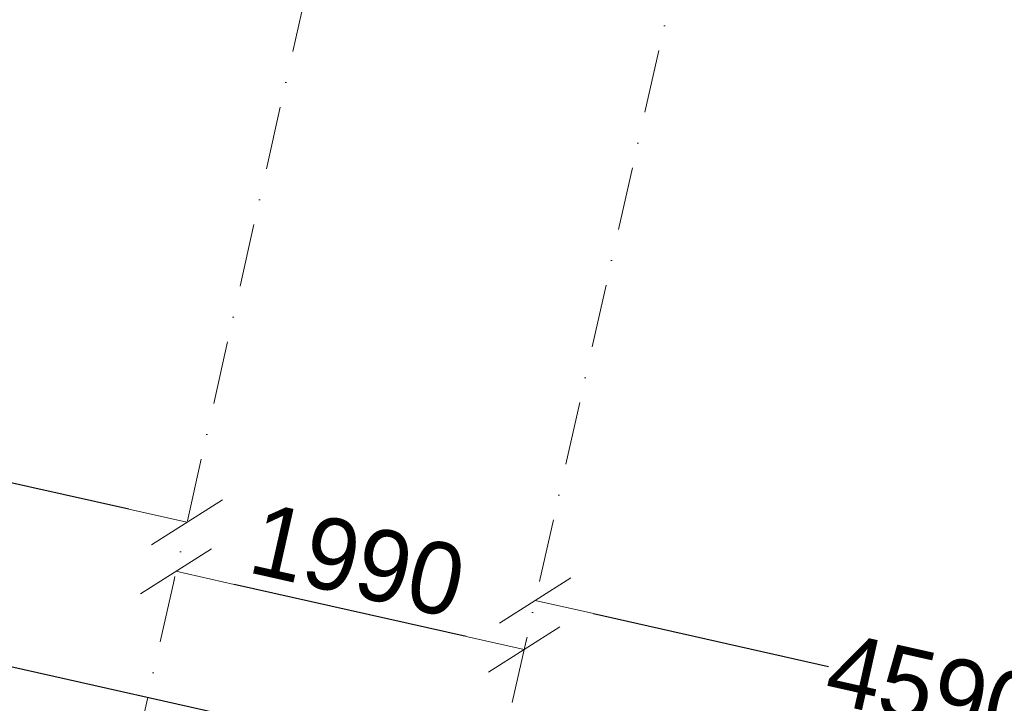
# Model space of a CAD drawing. Header units: millimetres. Extents: x -6990773 to -6682839, y 6117771 to 6220266.
# Tile 109 of 154: x -6931516 to -6926027, y 6123938 to 6127749. Entities that reach past the tile are written whole.
import ezdxf
from ezdxf.enums import TextEntityAlignment as Align

# ---------------------------------------------------------------- set-up
doc = ezdxf.new("R2010")
doc.units = ezdxf.units.MM
doc.header["$MEASUREMENT"] = 0
doc.linetypes.add('Штрихпунктирная', pattern=[670.277762, 352.777767, -176.388884, 0, -141.111112])
doc.layers.add('АР-Чертеж-Оси_Осевые размеры.АР', color=7, linetype='Continuous')
doc.layers.add('АР-Чертеж-Оси_Осевые размеры.АР_Ном._пера__120', color=7, linetype='Continuous', lineweight=0)
doc.styles.add('РЎР“Р•РќР•Р\xa0Р\x98Р\xa0_РЎРўР\x98Р›Р¬_4', font='GOTHIC.TTF')
doc.dimstyles.new('СГЕНЕРИР_СТИЛЬ__1', dxfattribs={"dimtxt": 400, "dimasz": 332.5, "dimexe": 0.18, "dimexo": 0.0625, "dimgap": 0, "dimtad": 1, "dimdec": 0, "dimzin": 0, "dimdsep": 46, "dimtxsty": 'РЎР“Р•РќР•Р\xa0Р\x98Р\xa0_РЎРўР\x98Р›Р¬_4', "dimblk": 'ARROWHEAD_6', "dimblk1": 'ARROWHEAD_6', "dimblk2": 'ARROWHEAD_6', "dimcen": 0.09, "dimse1": 1, "dimse2": 1, "dimclrd": 7, "dimclre": 7, "dimclrt": 7, "dimazin": 0, "dimtfac": 1, "dimtdec": 4, "dimtmove": 2, "dimatfit": 3, "dimfxl": 1, "dimtolj": 1, "dimtzin": 0, "dimarcsym": 0})
doc.dimstyles.new('СГЕНЕРИР_СТИЛЬ__2', dxfattribs={"dimtxt": 400, "dimasz": 332.5, "dimexe": 0.18, "dimexo": 0.0625, "dimgap": 0, "dimtad": 1, "dimdec": 0, "dimzin": 0, "dimdsep": 46, "dimtxsty": 'РЎР“Р•РќР•Р\xa0Р\x98Р\xa0_РЎРўР\x98Р›Р¬_4', "dimblk": 'ARROWHEAD_6', "dimblk1": 'ARROWHEAD_6', "dimblk2": 'ARROWHEAD_6', "dimcen": 0.09, "dimse1": 1, "dimse2": 1, "dimclrd": 7, "dimclre": 7, "dimclrt": 7, "dimazin": 0, "dimtfac": 1, "dimtdec": 4, "dimtmove": 0, "dimatfit": 3, "dimfxl": 1, "dimtolj": 1, "dimtzin": 0, "dimarcsym": 0})

# ---------------------------------------------------------------- blocks, each defined once
blk = doc.blocks.new('Стандартный Маркер Сетки[21]_6', base_point=(-7153141.2, 6145897.9))
at = {"layer": 'АР-Чертеж-Оси_Осевые размеры.АР_Ном._пера__120', "color": 7, "linetype": 'Штрихпунктирная', "lineweight": 0}
for p, q in [((-7153360.3, 6144922.2), (-7157919, 6124625)), ((-7157919, 6124625), (-7158138.1, 6123649.3))]:
    blk.add_line(p, q, dxfattribs=at)
blk.add_point((-7157919, 6124625), dxfattribs=at)
blk.add_point((-7157919, 6124625), dxfattribs=at)
at = {"layer": 'АР-Чертеж-Оси_Осевые размеры.АР_Ном._пера__120', "color": 7, "lineweight": 0, "style": 'РЎР“Р•РќР•Р\xa0Р\x98Р\xa0_РЎРўР\x98Р›Р¬_4'}
blk.add_attdef('AC_MarkerText_1', text='', height=350, rotation=347.3417, dxfattribs=at).set_placement((-7158177.7, 6123342.5), align=Align.TOP_CENTER)
blk = doc.blocks.new('Стандартный Маркер Сетки[22]_6', base_point=(-7151177.7, 6145559.4))
at = {"layer": 'АР-Чертеж-Оси_Осевые размеры.АР_Ном._пера__120', "color": 7, "linetype": 'Штрихпунктирная', "lineweight": 0}
for p, q in [((-7151396.8, 6144583.7), (-7155955.6, 6124285.8)), ((-7155955.6, 6124285.8), (-7156174.7, 6123310.1))]:
    blk.add_line(p, q, dxfattribs=at)
blk.add_point((-7155955.6, 6124285.8), dxfattribs=at)
blk.add_point((-7155955.6, 6124285.8), dxfattribs=at)
at = {"layer": 'АР-Чертеж-Оси_Осевые размеры.АР_Ном._пера__120', "color": 7, "lineweight": 0, "style": 'РЎР“Р•РќР•Р\xa0Р\x98Р\xa0_РЎРўР\x98Р›Р¬_4'}
blk.add_attdef('AC_MarkerText_1', text='', height=350, rotation=347.3417, dxfattribs=at).set_placement((-7156214.4, 6123003.3), align=Align.TOP_CENTER)
blk = doc.blocks.new('Стандартный Маркер Сетки[34]_6', base_point=(-7153141.2, 6145897.9))
at = {"layer": 'АР-Чертеж-Оси_Осевые размеры.АР_Ном._пера__120', "color": 7, "linetype": 'Штрихпунктирная', "lineweight": 0}
for p, q in [((-7153360.3, 6144922.2), (-7157919, 6124625)), ((-7157919, 6124625), (-7158138.1, 6123649.3))]:
    blk.add_line(p, q, dxfattribs=at)
blk.add_point((-7157919, 6124625), dxfattribs=at)
blk.add_point((-7157919, 6124625), dxfattribs=at)
at = {"layer": 'АР-Чертеж-Оси_Осевые размеры.АР_Ном._пера__120', "color": 7, "lineweight": 0, "style": 'РЎР“Р•РќР•Р\xa0Р\x98Р\xa0_РЎРўР\x98Р›Р¬_4'}
blk.add_attdef('AC_MarkerText_1', text='', height=350, rotation=347.3417, dxfattribs=at).set_placement((-7158177.7, 6123342.5), align=Align.TOP_CENTER)
blk = doc.blocks.new('Стандартный Маркер Сетки[35]_6', base_point=(-7151177.7, 6145559.4))
at = {"layer": 'АР-Чертеж-Оси_Осевые размеры.АР_Ном._пера__120', "color": 7, "linetype": 'Штрихпунктирная', "lineweight": 0}
for p, q in [((-7151396.8, 6144583.7), (-7155955.6, 6124285.8)), ((-7155955.6, 6124285.8), (-7156174.7, 6123310.1))]:
    blk.add_line(p, q, dxfattribs=at)
blk.add_point((-7155955.6, 6124285.8), dxfattribs=at)
blk.add_point((-7155955.6, 6124285.8), dxfattribs=at)
at = {"layer": 'АР-Чертеж-Оси_Осевые размеры.АР_Ном._пера__120', "color": 7, "lineweight": 0, "style": 'РЎР“Р•РќР•Р\xa0Р\x98Р\xa0_РЎРўР\x98Р›Р¬_4'}
blk.add_attdef('AC_MarkerText_1', text='', height=350, rotation=347.3417, dxfattribs=at).set_placement((-7156214.4, 6123003.3), align=Align.TOP_CENTER)
blk = doc.blocks.new('ARROWHEAD_6')
at = {"color": 0, "linetype": 'Continuous', "lineweight": 0}
for p, q in [((-0.5, -0.5), (0.5, 0.5)), ((0, 0), (-1, 0))]:
    blk.add_line(p, q, dxfattribs=at)
blk = doc.blocks.new('*D184', base_point=(-6566190.3, 6562677.8))
at = {"layer": 'Defpoints', "color": 0, "linetype": 'Continuous', "transparency": 16777216}
for p in [(-6926358.8, 6134676.6), (-6921762.8, 6134193.8), (-6928641.9, 6124510.9)]:
    blk.add_point(p, dxfattribs=at)
at = {"layer": 'АР-Чертеж-Оси_Осевые размеры.АР', "color": 7, "linetype": 'Continuous', "lineweight": -2, "transparency": 16777216}
for p, q in [((-6928317.5, 6124438), (-6927007.6, 6124143.8)), ((-6924487.8, 6123577.9), (-6925834.3, 6123880.3))]:
    blk.add_line(p, q, dxfattribs=at)
at = {"layer": 'АР-Чертеж-Оси_Осевые размеры.АР', "color": 7, "linetype": 'Continuous', "lineweight": -2, "transparency": 16777216, "xscale": 332.5, "yscale": 332.5, "zscale": 332.5}
for p, rotation in [((-6928641.9, 6124510.9), 167.3417232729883), ((-6924163.4, 6123505.1), 347.3417232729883)]:
    blk.add_blockref('ARROWHEAD_6', p, dxfattribs=dict(at, rotation=rotation))
at = {"layer": 'АР-Чертеж-Оси_Осевые размеры.АР', "color": 7, "linetype": 'Continuous', "lineweight": 0, "transparency": 16777216, "insert": (-6926421, 6124012.1), "char_height": 400, "attachment_point": 5, "rotation": 347.3417, "style": 'РЎР“Р•РќР•Р\xa0Р\x98Р\xa0_РЎРўР\x98Р›Р¬_4'}
blk.add_mtext('\\A1;4590', dxfattribs=at)
blk = doc.blocks.new('*D185', base_point=(-6566190.3, 6562677.8))
at = {"layer": 'Defpoints', "color": 0, "linetype": 'Continuous', "transparency": 16777216}
for p in [(-6928314.2, 6135051.1), (-6926358.8, 6134676.6), (-6930644.9, 6124673.8)]:
    blk.add_point(p, dxfattribs=at)
at = {"layer": 'АР-Чертеж-Оси_Осевые размеры.АР', "color": 7, "linetype": 'Continuous', "lineweight": -2, "transparency": 16777216}
blk.add_line((-6929027.7, 6124310.6), (-6930320.4, 6124600.9), dxfattribs=at)
at = {"layer": 'АР-Чертеж-Оси_Осевые размеры.АР', "color": 7, "linetype": 'Continuous', "lineweight": -2, "transparency": 16777216, "xscale": 332.5, "yscale": 332.5, "zscale": 332.5}
for p, rotation in [((-6930644.9, 6124673.8), 167.3417232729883), ((-6928703.3, 6124237.7), 347.3417232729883)]:
    blk.add_blockref('ARROWHEAD_6', p, dxfattribs=dict(at, rotation=rotation))
at = {"layer": 'АР-Чертеж-Оси_Осевые размеры.АР', "color": 7, "linetype": 'Continuous', "lineweight": 0, "transparency": 16777216, "insert": (-6929631, 6124733.1), "char_height": 400, "attachment_point": 5, "rotation": 347.3417, "style": 'РЎР“Р•РќР•Р\xa0Р\x98Р\xa0_РЎРўР\x98Р›Р¬_4'}
blk.add_mtext('\\A1;1990', dxfattribs=at)
blk = doc.blocks.new('*D186', base_point=(-6566190.3, 6562677.8))
at = {"layer": 'Defpoints', "color": 0, "linetype": 'Continuous', "transparency": 16777216}
for p in [(-6931973.4, 6136099.2), (-6928314.2, 6135051.1), (-6934291.1, 6125779.7)]:
    blk.add_point(p, dxfattribs=at)
at = {"layer": 'АР-Чертеж-Оси_Осевые размеры.АР', "color": 7, "linetype": 'Continuous', "lineweight": -2, "transparency": 16777216}
for p, q in [((-6933966.7, 6125706.8), (-6933039.6, 6125498.6)), ((-6930907.9, 6125019.8), (-6931871.6, 6125236.3))]:
    blk.add_line(p, q, dxfattribs=at)
at = {"layer": 'АР-Чертеж-Оси_Осевые размеры.АР', "color": 7, "linetype": 'Continuous', "lineweight": -2, "transparency": 16777216, "xscale": 332.5, "yscale": 332.5, "zscale": 332.5}
for p, rotation in [((-6934291.1, 6125779.7), 167.3417232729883), ((-6930583.5, 6124947), 347.3417232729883)]:
    blk.add_blockref('ARROWHEAD_6', p, dxfattribs=dict(at, rotation=rotation))
at = {"layer": 'АР-Чертеж-Оси_Осевые размеры.АР', "color": 7, "linetype": 'Continuous', "lineweight": 0, "transparency": 16777216, "insert": (-6932455.6, 6125367.4), "char_height": 400, "attachment_point": 5, "rotation": 347.3417, "style": 'РЎР“Р•РќР•Р\xa0Р\x98Р\xa0_РЎРўР\x98Р›Р¬_4'}
blk.add_mtext('\\A1;3800', dxfattribs=at)
blk = doc.blocks.new('*D224', base_point=(-6566190.3, 6562677.8))
at = {"layer": 'Defpoints', "color": 0, "linetype": 'Continuous', "transparency": 16777216}
for p in [(-6938364.5, 6125668.8), (-6938524.2, 6124957.3), (-6915732, 6119838.3)]:
    blk.add_point(p, dxfattribs=at)
at = {"layer": 'АР-Чертеж-Оси_Осевые размеры.АР', "color": 7, "linetype": 'Continuous', "lineweight": -2, "transparency": 16777216}
blk.add_line((-6915896.6, 6120622.6), (-6938040, 6125595.9), dxfattribs=at)
at = {"layer": 'АР-Чертеж-Оси_Осевые размеры.АР', "color": 7, "linetype": 'Continuous', "lineweight": -2, "transparency": 16777216, "xscale": 332.5, "yscale": 332.5, "zscale": 332.5}
for p, rotation in [((-6938364.5, 6125668.8), 167.341723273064), ((-6915572.2, 6120549.8), 347.341723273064)]:
    blk.add_blockref('ARROWHEAD_6', p, dxfattribs=dict(at, rotation=rotation))
at = {"layer": 'АР-Чертеж-Оси_Осевые размеры.АР', "color": 7, "linetype": 'Continuous', "lineweight": 0, "transparency": 16777216, "insert": (-6926430.7, 6123275.5), "char_height": 400, "attachment_point": 5, "rotation": 347.3417, "style": 'РЎР“Р•РќР•Р\xa0Р\x98Р\xa0_РЎРўР\x98Р›Р¬_4'}
blk.add_mtext('\\A1;23360', dxfattribs=at)

msp = doc.modelspace()

# ---------------------------------------------------------------- block references
at = {"layer": 'АР-Чертеж-Оси_Осевые размеры.АР', "color": 8, "linetype": 'Continuous', "lineweight": 15}
for name, p in [('Стандартный Маркер Сетки[21]_6', (-6925878, 6145897.9)), ('Стандартный Маркер Сетки[34]_6', (-6925878, 6145897.9)), ('Стандартный Маркер Сетки[22]_6', (-6923914.5, 6145559.4)), ('Стандартный Маркер Сетки[35]_6', (-6923914.5, 6145559.4))]:
    msp.add_blockref(name, p, dxfattribs=at)

# ---------------------------------------------------------------- dimensions: what is measured, and where the dimension line sits
at = {"layer": 'АР-Чертеж-Оси_Осевые размеры.АР', "color": 7, "linetype": 'Continuous', "lineweight": 0}
for base, p1, p2, dimstyle, picture, middle in [((-6934291.1, 6125779.7), (-6928314.2, 6135051.1), (-6931973.4, 6136099.2), 'СГЕНЕРИР_СТИЛЬ__2', '*D186', (-6932455.6, 6125367.4)), ((-6930644.9, 6124673.8), (-6926358.8, 6134676.6), (-6928314.2, 6135051.1), 'СГЕНЕРИР_СТИЛЬ__1', '*D185', (-6929631, 6124733.1)), ((-6928641.9, 6124510.9), (-6921762.8, 6134193.8), (-6926358.8, 6134676.6), 'СГЕНЕРИР_СТИЛЬ__2', '*D184', (-6926421, 6124012.1)), ((-6938364.5, 6125668.8), (-6915732, 6119838.3), (-6938524.2, 6124957.3), 'СГЕНЕРИР_СТИЛЬ__1', '*D224', (-6926430.7, 6123275.5))]:
    dim = msp.add_linear_dim(base=base, p1=p1, p2=p2, angle=167.3417, dimstyle=dimstyle, dxfattribs=at)
    dim.commit()
    dim.dimension.update_dxf_attribs({"geometry": picture, "text_midpoint": middle, "dimtype": 160, "text_rotation": 347.3417})

doc.saveas('drawing.dxf')
